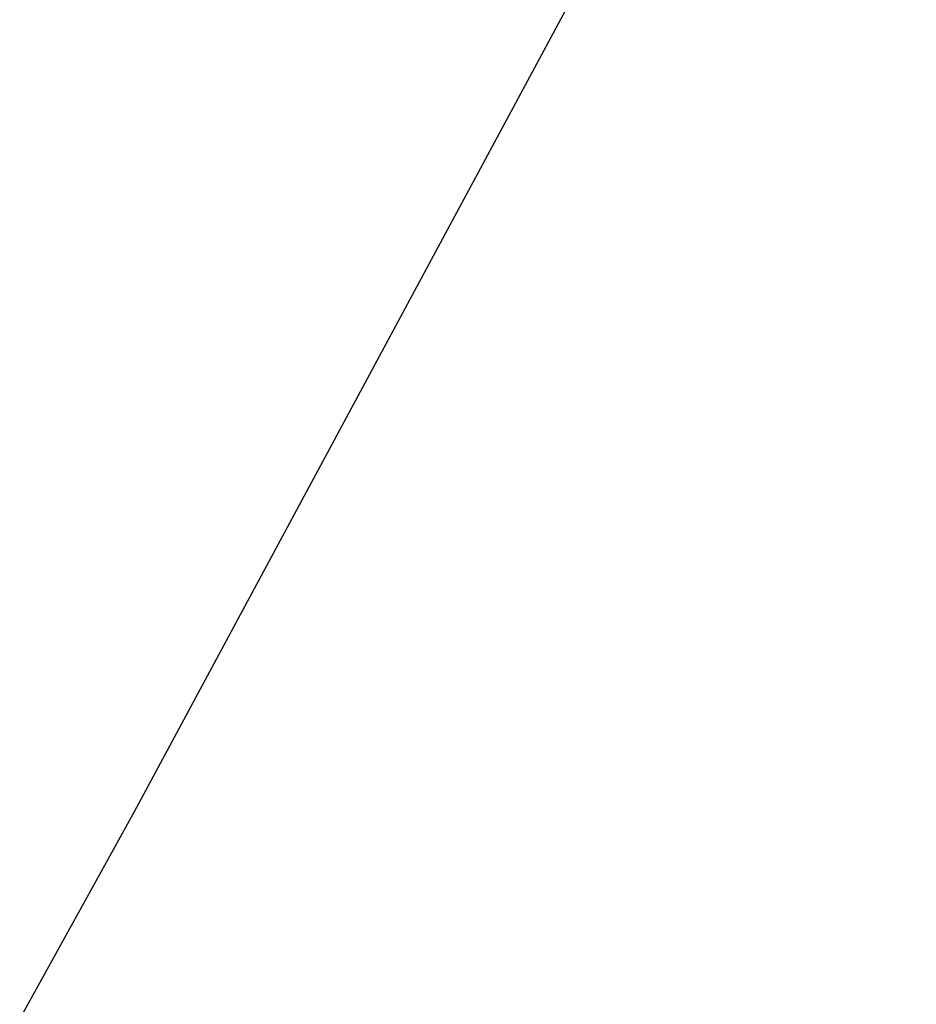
# Model space of a CAD drawing. Extents: x 0 to 370488, y 0 to 4202825.
# Tile 250 of 256: x 360289.276 to 360289.389, y 4200458.276 to 4200458.4. Entities that reach past the tile are written whole.
import ezdxf

# ---------------------------------------------------------------- set-up
doc = ezdxf.new("R2010")
doc.units = 0
doc.header["$LTSCALE"] = 0.5
doc.header["$MEASUREMENT"] = 0
doc.linetypes.add('CONTI', pattern=[0])
doc.linetypes.add('GOST2.303 6', pattern=[12, 8, -1.5, 1, -1.5])
doc.layers.add('GORIZDEFAULT', color=32, linetype='CONTI')

msp = doc.modelspace()

# ---------------------------------------------------------------- linework, layer by layer
at = {"color": 1, "linetype": 'GOST2.303 6', "lineweight": 30, "const_width": 1.03461}
msp.add_lwpolyline([(360055.86878, 4200786.66632), (360747.94227, 4201168.04582), (361159.31154, 4200611.47285), (360505.94932, 4200251.4259), (360231.6784, 4200514.7524)], close=True, dxfattribs=at)
at = {"layer": 'GORIZDEFAULT', "color": 32}
msp.add_polyline3d([(360277.71, 4200442.86, 542.5), (360278.91, 4200443.64, 542.5), (360281.88, 4200445.83, 542.5), (360282.01, 4200445.98, 542.5), (360282.16, 4200446.19, 542.5), (360282.38, 4200446.48, 542.5), (360282.67, 4200446.92, 542.5), (360283.06, 4200447.53, 542.5), (360283.57, 4200448.36, 542.5), (360284.23, 4200449.45, 542.5), (360285.04, 4200450.83, 542.5), (360285.99, 4200452.45, 542.5), (360287.04, 4200454.27, 542.5), (360288.15, 4200456.24, 542.5), (360289.29, 4200458.3, 542.5), (360290.42, 4200460.4, 542.5), (360291.51, 4200462.49, 542.5), (360292.52, 4200464.52, 542.5), (360293.46, 4200466.48, 542.5), (360294.29, 4200468.34, 542.5), (360295.02, 4200470.1, 542.5)], dxfattribs=at)
msp.add_polyline3d([(360277.71, 4200442.86, 542.5), (360278.91, 4200443.64, 542.5), (360281.88, 4200445.83, 542.5), (360282.01, 4200445.98, 542.5), (360282.16, 4200446.19, 542.5), (360282.38, 4200446.48, 542.5), (360282.67, 4200446.92, 542.5), (360283.06, 4200447.53, 542.5), (360283.57, 4200448.36, 542.5), (360284.23, 4200449.45, 542.5), (360285.04, 4200450.83, 542.5), (360285.99, 4200452.45, 542.5), (360287.04, 4200454.27, 542.5), (360288.15, 4200456.24, 542.5), (360289.29, 4200458.3, 542.5), (360290.42, 4200460.4, 542.5), (360291.51, 4200462.49, 542.5), (360292.52, 4200464.52, 542.5), (360293.46, 4200466.48, 542.5), (360294.29, 4200468.34, 542.5), (360295.02, 4200470.1, 542.5)], dxfattribs=at)
msp.add_polyline3d([(360277.71, 4200442.86, 542.5), (360278.91, 4200443.64, 542.5), (360281.88, 4200445.83, 542.5), (360282.01, 4200445.98, 542.5), (360282.16, 4200446.19, 542.5), (360282.38, 4200446.48, 542.5), (360282.67, 4200446.92, 542.5), (360283.06, 4200447.53, 542.5), (360283.57, 4200448.36, 542.5), (360284.23, 4200449.45, 542.5), (360285.04, 4200450.83, 542.5), (360285.99, 4200452.45, 542.5), (360287.04, 4200454.27, 542.5), (360288.15, 4200456.24, 542.5), (360289.29, 4200458.3, 542.5), (360290.42, 4200460.4, 542.5), (360291.51, 4200462.49, 542.5), (360292.52, 4200464.52, 542.5), (360293.46, 4200466.48, 542.5), (360294.29, 4200468.34, 542.5), (360295.02, 4200470.1, 542.5)], dxfattribs=at)
msp.add_polyline3d([(360277.71, 4200442.86, 542.5), (360278.91, 4200443.64, 542.5), (360281.88, 4200445.83, 542.5), (360282.01, 4200445.98, 542.5), (360282.16, 4200446.19, 542.5), (360282.38, 4200446.48, 542.5), (360282.67, 4200446.92, 542.5), (360283.06, 4200447.53, 542.5), (360283.57, 4200448.36, 542.5), (360284.23, 4200449.45, 542.5), (360285.04, 4200450.83, 542.5), (360285.99, 4200452.45, 542.5), (360287.04, 4200454.27, 542.5), (360288.15, 4200456.24, 542.5), (360289.29, 4200458.3, 542.5), (360290.42, 4200460.4, 542.5), (360291.51, 4200462.49, 542.5), (360292.52, 4200464.52, 542.5), (360293.46, 4200466.48, 542.5), (360294.29, 4200468.34, 542.5), (360295.02, 4200470.1, 542.5)], dxfattribs=at)
msp.add_polyline3d([(360277.71, 4200442.86, 542.5), (360278.91, 4200443.64, 542.5), (360281.88, 4200445.83, 542.5), (360282.01, 4200445.98, 542.5), (360282.16, 4200446.19, 542.5), (360282.38, 4200446.48, 542.5), (360282.67, 4200446.92, 542.5), (360283.06, 4200447.53, 542.5), (360283.57, 4200448.36, 542.5), (360284.23, 4200449.45, 542.5), (360285.04, 4200450.83, 542.5), (360285.99, 4200452.45, 542.5), (360287.04, 4200454.27, 542.5), (360288.15, 4200456.24, 542.5), (360289.29, 4200458.3, 542.5), (360290.42, 4200460.4, 542.5), (360291.51, 4200462.49, 542.5), (360292.52, 4200464.52, 542.5), (360293.46, 4200466.48, 542.5), (360294.29, 4200468.34, 542.5), (360295.02, 4200470.1, 542.5)], dxfattribs=at)
msp.add_polyline3d([(360277.71, 4200442.86, 542.5), (360278.91, 4200443.64, 542.5), (360281.88, 4200445.83, 542.5), (360282.01, 4200445.98, 542.5), (360282.16, 4200446.19, 542.5), (360282.38, 4200446.48, 542.5), (360282.67, 4200446.92, 542.5), (360283.06, 4200447.53, 542.5), (360283.57, 4200448.36, 542.5), (360284.23, 4200449.45, 542.5), (360285.04, 4200450.83, 542.5), (360285.99, 4200452.45, 542.5), (360287.04, 4200454.27, 542.5), (360288.15, 4200456.24, 542.5), (360289.29, 4200458.3, 542.5), (360290.42, 4200460.4, 542.5), (360291.51, 4200462.49, 542.5), (360292.52, 4200464.52, 542.5), (360293.46, 4200466.48, 542.5), (360294.29, 4200468.34, 542.5), (360295.02, 4200470.1, 542.5)], dxfattribs=at)
msp.add_polyline3d([(360277.71, 4200442.86, 542.5), (360278.91, 4200443.64, 542.5), (360281.88, 4200445.83, 542.5), (360282.01, 4200445.98, 542.5), (360282.16, 4200446.19, 542.5), (360282.38, 4200446.48, 542.5), (360282.67, 4200446.92, 542.5), (360283.06, 4200447.53, 542.5), (360283.57, 4200448.36, 542.5), (360284.23, 4200449.45, 542.5), (360285.04, 4200450.83, 542.5), (360285.99, 4200452.45, 542.5), (360287.04, 4200454.27, 542.5), (360288.15, 4200456.24, 542.5), (360289.29, 4200458.3, 542.5), (360290.42, 4200460.4, 542.5), (360291.51, 4200462.49, 542.5), (360292.52, 4200464.52, 542.5), (360293.46, 4200466.48, 542.5), (360294.29, 4200468.34, 542.5), (360295.02, 4200470.1, 542.5)], dxfattribs=at)
msp.add_polyline3d([(360277.71, 4200442.86, 542.5), (360278.91, 4200443.64, 542.5), (360281.88, 4200445.83, 542.5), (360282.01, 4200445.98, 542.5), (360282.16, 4200446.19, 542.5), (360282.38, 4200446.48, 542.5), (360282.67, 4200446.92, 542.5), (360283.06, 4200447.53, 542.5), (360283.57, 4200448.36, 542.5), (360284.23, 4200449.45, 542.5), (360285.04, 4200450.83, 542.5), (360285.99, 4200452.45, 542.5), (360287.04, 4200454.27, 542.5), (360288.15, 4200456.24, 542.5), (360289.29, 4200458.3, 542.5), (360290.42, 4200460.4, 542.5), (360291.51, 4200462.49, 542.5), (360292.52, 4200464.52, 542.5), (360293.46, 4200466.48, 542.5), (360294.29, 4200468.34, 542.5), (360295.02, 4200470.1, 542.5)], dxfattribs=at)
msp.add_polyline3d([(360277.71, 4200442.86, 542.5), (360278.91, 4200443.64, 542.5), (360281.88, 4200445.83, 542.5), (360282.01, 4200445.98, 542.5), (360282.16, 4200446.19, 542.5), (360282.38, 4200446.48, 542.5), (360282.67, 4200446.92, 542.5), (360283.06, 4200447.53, 542.5), (360283.57, 4200448.36, 542.5), (360284.23, 4200449.45, 542.5), (360285.04, 4200450.83, 542.5), (360285.99, 4200452.45, 542.5), (360287.04, 4200454.27, 542.5), (360288.15, 4200456.24, 542.5), (360289.29, 4200458.3, 542.5), (360290.42, 4200460.4, 542.5), (360291.51, 4200462.49, 542.5), (360292.52, 4200464.52, 542.5), (360293.46, 4200466.48, 542.5), (360294.29, 4200468.34, 542.5), (360295.02, 4200470.1, 542.5)], dxfattribs=at)
msp.add_polyline3d([(360277.71, 4200442.86, 542.5), (360278.91, 4200443.64, 542.5), (360281.88, 4200445.83, 542.5), (360282.01, 4200445.98, 542.5), (360282.16, 4200446.19, 542.5), (360282.38, 4200446.48, 542.5), (360282.67, 4200446.92, 542.5), (360283.06, 4200447.53, 542.5), (360283.57, 4200448.36, 542.5), (360284.23, 4200449.45, 542.5), (360285.04, 4200450.83, 542.5), (360285.99, 4200452.45, 542.5), (360287.04, 4200454.27, 542.5), (360288.15, 4200456.24, 542.5), (360289.29, 4200458.3, 542.5), (360290.42, 4200460.4, 542.5), (360291.51, 4200462.49, 542.5), (360292.52, 4200464.52, 542.5), (360293.46, 4200466.48, 542.5), (360294.29, 4200468.34, 542.5), (360295.02, 4200470.1, 542.5)], dxfattribs=at)
msp.add_polyline3d([(360277.71, 4200442.86, 542.5), (360278.91, 4200443.64, 542.5), (360281.88, 4200445.83, 542.5), (360282.01, 4200445.98, 542.5), (360282.16, 4200446.19, 542.5), (360282.38, 4200446.48, 542.5), (360282.67, 4200446.92, 542.5), (360283.06, 4200447.53, 542.5), (360283.57, 4200448.36, 542.5), (360284.23, 4200449.45, 542.5), (360285.04, 4200450.83, 542.5), (360285.99, 4200452.45, 542.5), (360287.04, 4200454.27, 542.5), (360288.15, 4200456.24, 542.5), (360289.29, 4200458.3, 542.5), (360290.42, 4200460.4, 542.5), (360291.51, 4200462.49, 542.5), (360292.52, 4200464.52, 542.5), (360293.46, 4200466.48, 542.5), (360294.29, 4200468.34, 542.5), (360295.02, 4200470.1, 542.5)], dxfattribs=at)
msp.add_polyline3d([(360277.71, 4200442.86, 542.5), (360278.91, 4200443.64, 542.5), (360281.88, 4200445.83, 542.5), (360282.01, 4200445.98, 542.5), (360282.16, 4200446.19, 542.5), (360282.38, 4200446.48, 542.5), (360282.67, 4200446.92, 542.5), (360283.06, 4200447.53, 542.5), (360283.57, 4200448.36, 542.5), (360284.23, 4200449.45, 542.5), (360285.04, 4200450.83, 542.5), (360285.99, 4200452.45, 542.5), (360287.04, 4200454.27, 542.5), (360288.15, 4200456.24, 542.5), (360289.29, 4200458.3, 542.5), (360290.42, 4200460.4, 542.5), (360291.51, 4200462.49, 542.5), (360292.52, 4200464.52, 542.5), (360293.46, 4200466.48, 542.5), (360294.29, 4200468.34, 542.5), (360295.02, 4200470.1, 542.5)], dxfattribs=at)
msp.add_polyline3d([(360277.71, 4200442.86, 542.5), (360278.91, 4200443.64, 542.5), (360281.88, 4200445.83, 542.5), (360282.01, 4200445.98, 542.5), (360282.16, 4200446.19, 542.5), (360282.38, 4200446.48, 542.5), (360282.67, 4200446.92, 542.5), (360283.06, 4200447.53, 542.5), (360283.57, 4200448.36, 542.5), (360284.23, 4200449.45, 542.5), (360285.04, 4200450.83, 542.5), (360285.99, 4200452.45, 542.5), (360287.04, 4200454.27, 542.5), (360288.15, 4200456.24, 542.5), (360289.29, 4200458.3, 542.5), (360290.42, 4200460.4, 542.5), (360291.51, 4200462.49, 542.5), (360292.52, 4200464.52, 542.5), (360293.46, 4200466.48, 542.5), (360294.29, 4200468.34, 542.5), (360295.02, 4200470.1, 542.5)], dxfattribs=at)
msp.add_polyline3d([(360277.71, 4200442.86, 542.5), (360278.91, 4200443.64, 542.5), (360281.88, 4200445.83, 542.5), (360282.01, 4200445.98, 542.5), (360282.16, 4200446.19, 542.5), (360282.38, 4200446.48, 542.5), (360282.67, 4200446.92, 542.5), (360283.06, 4200447.53, 542.5), (360283.57, 4200448.36, 542.5), (360284.23, 4200449.45, 542.5), (360285.04, 4200450.83, 542.5), (360285.99, 4200452.45, 542.5), (360287.04, 4200454.27, 542.5), (360288.15, 4200456.24, 542.5), (360289.29, 4200458.3, 542.5), (360290.42, 4200460.4, 542.5), (360291.51, 4200462.49, 542.5), (360292.52, 4200464.52, 542.5), (360293.46, 4200466.48, 542.5), (360294.29, 4200468.34, 542.5), (360295.02, 4200470.1, 542.5)], dxfattribs=at)
msp.add_polyline3d([(360277.71, 4200442.86, 542.5), (360278.91, 4200443.64, 542.5), (360281.88, 4200445.83, 542.5), (360282.01, 4200445.98, 542.5), (360282.16, 4200446.19, 542.5), (360282.38, 4200446.48, 542.5), (360282.67, 4200446.92, 542.5), (360283.06, 4200447.53, 542.5), (360283.57, 4200448.36, 542.5), (360284.23, 4200449.45, 542.5), (360285.04, 4200450.83, 542.5), (360285.99, 4200452.45, 542.5), (360287.04, 4200454.27, 542.5), (360288.15, 4200456.24, 542.5), (360289.29, 4200458.3, 542.5), (360290.42, 4200460.4, 542.5), (360291.51, 4200462.49, 542.5), (360292.52, 4200464.52, 542.5), (360293.46, 4200466.48, 542.5), (360294.29, 4200468.34, 542.5), (360295.02, 4200470.1, 542.5)], dxfattribs=at)
msp.add_polyline3d([(360277.71, 4200442.86, 542.5), (360278.91, 4200443.64, 542.5), (360281.88, 4200445.83, 542.5), (360282.01, 4200445.98, 542.5), (360282.16, 4200446.19, 542.5), (360282.38, 4200446.48, 542.5), (360282.67, 4200446.92, 542.5), (360283.06, 4200447.53, 542.5), (360283.57, 4200448.36, 542.5), (360284.23, 4200449.45, 542.5), (360285.04, 4200450.83, 542.5), (360285.99, 4200452.45, 542.5), (360287.04, 4200454.27, 542.5), (360288.15, 4200456.24, 542.5), (360289.29, 4200458.3, 542.5), (360290.42, 4200460.4, 542.5), (360291.51, 4200462.49, 542.5), (360292.52, 4200464.52, 542.5), (360293.46, 4200466.48, 542.5), (360294.29, 4200468.34, 542.5), (360295.02, 4200470.1, 542.5)], dxfattribs=at)
msp.add_polyline3d([(360277.71, 4200442.86, 542.5), (360278.91, 4200443.64, 542.5), (360281.88, 4200445.83, 542.5), (360282.01, 4200445.98, 542.5), (360282.16, 4200446.19, 542.5), (360282.38, 4200446.48, 542.5), (360282.67, 4200446.92, 542.5), (360283.06, 4200447.53, 542.5), (360283.57, 4200448.36, 542.5), (360284.23, 4200449.45, 542.5), (360285.04, 4200450.83, 542.5), (360285.99, 4200452.45, 542.5), (360287.04, 4200454.27, 542.5), (360288.15, 4200456.24, 542.5), (360289.29, 4200458.3, 542.5), (360290.42, 4200460.4, 542.5), (360291.51, 4200462.49, 542.5), (360292.52, 4200464.52, 542.5), (360293.46, 4200466.48, 542.5), (360294.29, 4200468.34, 542.5), (360295.02, 4200470.1, 542.5)], dxfattribs=at)
msp.add_polyline3d([(360277.71, 4200442.86, 542.5), (360278.91, 4200443.64, 542.5), (360281.88, 4200445.83, 542.5), (360282.01, 4200445.98, 542.5), (360282.16, 4200446.19, 542.5), (360282.38, 4200446.48, 542.5), (360282.67, 4200446.92, 542.5), (360283.06, 4200447.53, 542.5), (360283.57, 4200448.36, 542.5), (360284.23, 4200449.45, 542.5), (360285.04, 4200450.83, 542.5), (360285.99, 4200452.45, 542.5), (360287.04, 4200454.27, 542.5), (360288.15, 4200456.24, 542.5), (360289.29, 4200458.3, 542.5), (360290.42, 4200460.4, 542.5), (360291.51, 4200462.49, 542.5), (360292.52, 4200464.52, 542.5), (360293.46, 4200466.48, 542.5), (360294.29, 4200468.34, 542.5), (360295.02, 4200470.1, 542.5)], dxfattribs=at)
msp.add_polyline3d([(360277.71, 4200442.86, 542.5), (360278.91, 4200443.64, 542.5), (360281.88, 4200445.83, 542.5), (360282.01, 4200445.98, 542.5), (360282.16, 4200446.19, 542.5), (360282.38, 4200446.48, 542.5), (360282.67, 4200446.92, 542.5), (360283.06, 4200447.53, 542.5), (360283.57, 4200448.36, 542.5), (360284.23, 4200449.45, 542.5), (360285.04, 4200450.83, 542.5), (360285.99, 4200452.45, 542.5), (360287.04, 4200454.27, 542.5), (360288.15, 4200456.24, 542.5), (360289.29, 4200458.3, 542.5), (360290.42, 4200460.4, 542.5), (360291.51, 4200462.49, 542.5), (360292.52, 4200464.52, 542.5), (360293.46, 4200466.48, 542.5), (360294.29, 4200468.34, 542.5), (360295.02, 4200470.1, 542.5)], dxfattribs=at)
msp.add_polyline3d([(360277.71, 4200442.86, 542.5), (360278.91, 4200443.64, 542.5), (360281.88, 4200445.83, 542.5), (360282.01, 4200445.98, 542.5), (360282.16, 4200446.19, 542.5), (360282.38, 4200446.48, 542.5), (360282.67, 4200446.92, 542.5), (360283.06, 4200447.53, 542.5), (360283.57, 4200448.36, 542.5), (360284.23, 4200449.45, 542.5), (360285.04, 4200450.83, 542.5), (360285.99, 4200452.45, 542.5), (360287.04, 4200454.27, 542.5), (360288.15, 4200456.24, 542.5), (360289.29, 4200458.3, 542.5), (360290.42, 4200460.4, 542.5), (360291.51, 4200462.49, 542.5), (360292.52, 4200464.52, 542.5), (360293.46, 4200466.48, 542.5), (360294.29, 4200468.34, 542.5), (360295.02, 4200470.1, 542.5)], dxfattribs=at)
msp.add_polyline3d([(360277.71, 4200442.86, 542.5), (360278.91, 4200443.64, 542.5), (360281.88, 4200445.83, 542.5), (360282.01, 4200445.98, 542.5), (360282.16, 4200446.19, 542.5), (360282.38, 4200446.48, 542.5), (360282.67, 4200446.92, 542.5), (360283.06, 4200447.53, 542.5), (360283.57, 4200448.36, 542.5), (360284.23, 4200449.45, 542.5), (360285.04, 4200450.83, 542.5), (360285.99, 4200452.45, 542.5), (360287.04, 4200454.27, 542.5), (360288.15, 4200456.24, 542.5), (360289.29, 4200458.3, 542.5), (360290.42, 4200460.4, 542.5), (360291.51, 4200462.49, 542.5), (360292.52, 4200464.52, 542.5), (360293.46, 4200466.48, 542.5), (360294.29, 4200468.34, 542.5), (360295.02, 4200470.1, 542.5)], dxfattribs=at)
msp.add_polyline3d([(360277.71, 4200442.86, 542.5), (360278.91, 4200443.64, 542.5), (360281.88, 4200445.83, 542.5), (360282.01, 4200445.98, 542.5), (360282.16, 4200446.19, 542.5), (360282.38, 4200446.48, 542.5), (360282.67, 4200446.92, 542.5), (360283.06, 4200447.53, 542.5), (360283.57, 4200448.36, 542.5), (360284.23, 4200449.45, 542.5), (360285.04, 4200450.83, 542.5), (360285.99, 4200452.45, 542.5), (360287.04, 4200454.27, 542.5), (360288.15, 4200456.24, 542.5), (360289.29, 4200458.3, 542.5), (360290.42, 4200460.4, 542.5), (360291.51, 4200462.49, 542.5), (360292.52, 4200464.52, 542.5), (360293.46, 4200466.48, 542.5), (360294.29, 4200468.34, 542.5), (360295.02, 4200470.1, 542.5)], dxfattribs=at)
msp.add_polyline3d([(360277.71, 4200442.86, 542.5), (360278.91, 4200443.64, 542.5), (360281.88, 4200445.83, 542.5), (360282.01, 4200445.98, 542.5), (360282.16, 4200446.19, 542.5), (360282.38, 4200446.48, 542.5), (360282.67, 4200446.92, 542.5), (360283.06, 4200447.53, 542.5), (360283.57, 4200448.36, 542.5), (360284.23, 4200449.45, 542.5), (360285.04, 4200450.83, 542.5), (360285.99, 4200452.45, 542.5), (360287.04, 4200454.27, 542.5), (360288.15, 4200456.24, 542.5), (360289.29, 4200458.3, 542.5), (360290.42, 4200460.4, 542.5), (360291.51, 4200462.49, 542.5), (360292.52, 4200464.52, 542.5), (360293.46, 4200466.48, 542.5), (360294.29, 4200468.34, 542.5), (360295.02, 4200470.1, 542.5)], dxfattribs=at)
msp.add_polyline3d([(360277.71, 4200442.86, 542.5), (360278.91, 4200443.64, 542.5), (360281.88, 4200445.83, 542.5), (360282.01, 4200445.98, 542.5), (360282.16, 4200446.19, 542.5), (360282.38, 4200446.48, 542.5), (360282.67, 4200446.92, 542.5), (360283.06, 4200447.53, 542.5), (360283.57, 4200448.36, 542.5), (360284.23, 4200449.45, 542.5), (360285.04, 4200450.83, 542.5), (360285.99, 4200452.45, 542.5), (360287.04, 4200454.27, 542.5), (360288.15, 4200456.24, 542.5), (360289.29, 4200458.3, 542.5), (360290.42, 4200460.4, 542.5), (360291.51, 4200462.49, 542.5), (360292.52, 4200464.52, 542.5), (360293.46, 4200466.48, 542.5), (360294.29, 4200468.34, 542.5), (360295.02, 4200470.1, 542.5)], dxfattribs=at)
msp.add_polyline3d([(360277.71, 4200442.86, 542.5), (360278.91, 4200443.64, 542.5), (360281.88, 4200445.83, 542.5), (360282.01, 4200445.98, 542.5), (360282.16, 4200446.19, 542.5), (360282.38, 4200446.48, 542.5), (360282.67, 4200446.92, 542.5), (360283.06, 4200447.53, 542.5), (360283.57, 4200448.36, 542.5), (360284.23, 4200449.45, 542.5), (360285.04, 4200450.83, 542.5), (360285.99, 4200452.45, 542.5), (360287.04, 4200454.27, 542.5), (360288.15, 4200456.24, 542.5), (360289.29, 4200458.3, 542.5), (360290.42, 4200460.4, 542.5), (360291.51, 4200462.49, 542.5), (360292.52, 4200464.52, 542.5), (360293.46, 4200466.48, 542.5), (360294.29, 4200468.34, 542.5), (360295.02, 4200470.1, 542.5)], dxfattribs=at)
msp.add_polyline3d([(360277.71, 4200442.86, 542.5), (360278.91, 4200443.64, 542.5), (360281.88, 4200445.83, 542.5), (360282.01, 4200445.98, 542.5), (360282.16, 4200446.19, 542.5), (360282.38, 4200446.48, 542.5), (360282.67, 4200446.92, 542.5), (360283.06, 4200447.53, 542.5), (360283.57, 4200448.36, 542.5), (360284.23, 4200449.45, 542.5), (360285.04, 4200450.83, 542.5), (360285.99, 4200452.45, 542.5), (360287.04, 4200454.27, 542.5), (360288.15, 4200456.24, 542.5), (360289.29, 4200458.3, 542.5), (360290.42, 4200460.4, 542.5), (360291.51, 4200462.49, 542.5), (360292.52, 4200464.52, 542.5), (360293.46, 4200466.48, 542.5), (360294.29, 4200468.34, 542.5), (360295.02, 4200470.1, 542.5)], dxfattribs=at)
msp.add_polyline3d([(360277.71, 4200442.86, 542.5), (360278.91, 4200443.64, 542.5), (360281.88, 4200445.83, 542.5), (360282.01, 4200445.98, 542.5), (360282.16, 4200446.19, 542.5), (360282.38, 4200446.48, 542.5), (360282.67, 4200446.92, 542.5), (360283.06, 4200447.53, 542.5), (360283.57, 4200448.36, 542.5), (360284.23, 4200449.45, 542.5), (360285.04, 4200450.83, 542.5), (360285.99, 4200452.45, 542.5), (360287.04, 4200454.27, 542.5), (360288.15, 4200456.24, 542.5), (360289.29, 4200458.3, 542.5), (360290.42, 4200460.4, 542.5), (360291.51, 4200462.49, 542.5), (360292.52, 4200464.52, 542.5), (360293.46, 4200466.48, 542.5), (360294.29, 4200468.34, 542.5), (360295.02, 4200470.1, 542.5)], dxfattribs=at)
msp.add_polyline3d([(360277.71, 4200442.86, 542.5), (360278.91, 4200443.64, 542.5), (360281.88, 4200445.83, 542.5), (360282.01, 4200445.98, 542.5), (360282.16, 4200446.19, 542.5), (360282.38, 4200446.48, 542.5), (360282.67, 4200446.92, 542.5), (360283.06, 4200447.53, 542.5), (360283.57, 4200448.36, 542.5), (360284.23, 4200449.45, 542.5), (360285.04, 4200450.83, 542.5), (360285.99, 4200452.45, 542.5), (360287.04, 4200454.27, 542.5), (360288.15, 4200456.24, 542.5), (360289.29, 4200458.3, 542.5), (360290.42, 4200460.4, 542.5), (360291.51, 4200462.49, 542.5), (360292.52, 4200464.52, 542.5), (360293.46, 4200466.48, 542.5), (360294.29, 4200468.34, 542.5), (360295.02, 4200470.1, 542.5)], dxfattribs=at)
msp.add_polyline3d([(360277.71, 4200442.86, 542.5), (360278.91, 4200443.64, 542.5), (360281.88, 4200445.83, 542.5), (360282.01, 4200445.98, 542.5), (360282.16, 4200446.19, 542.5), (360282.38, 4200446.48, 542.5), (360282.67, 4200446.92, 542.5), (360283.06, 4200447.53, 542.5), (360283.57, 4200448.36, 542.5), (360284.23, 4200449.45, 542.5), (360285.04, 4200450.83, 542.5), (360285.99, 4200452.45, 542.5), (360287.04, 4200454.27, 542.5), (360288.15, 4200456.24, 542.5), (360289.29, 4200458.3, 542.5), (360290.42, 4200460.4, 542.5), (360291.51, 4200462.49, 542.5), (360292.52, 4200464.52, 542.5), (360293.46, 4200466.48, 542.5), (360294.29, 4200468.34, 542.5), (360295.02, 4200470.1, 542.5)], dxfattribs=at)
msp.add_polyline3d([(360277.71, 4200442.86, 542.5), (360278.91, 4200443.64, 542.5), (360281.88, 4200445.83, 542.5), (360282.01, 4200445.98, 542.5), (360282.16, 4200446.19, 542.5), (360282.38, 4200446.48, 542.5), (360282.67, 4200446.92, 542.5), (360283.06, 4200447.53, 542.5), (360283.57, 4200448.36, 542.5), (360284.23, 4200449.45, 542.5), (360285.04, 4200450.83, 542.5), (360285.99, 4200452.45, 542.5), (360287.04, 4200454.27, 542.5), (360288.15, 4200456.24, 542.5), (360289.29, 4200458.3, 542.5), (360290.42, 4200460.4, 542.5), (360291.51, 4200462.49, 542.5), (360292.52, 4200464.52, 542.5), (360293.46, 4200466.48, 542.5), (360294.29, 4200468.34, 542.5), (360295.02, 4200470.1, 542.5)], dxfattribs=at)
msp.add_polyline3d([(360277.71, 4200442.86, 542.5), (360278.91, 4200443.64, 542.5), (360281.88, 4200445.83, 542.5), (360282.01, 4200445.98, 542.5), (360282.16, 4200446.19, 542.5), (360282.38, 4200446.48, 542.5), (360282.67, 4200446.92, 542.5), (360283.06, 4200447.53, 542.5), (360283.57, 4200448.36, 542.5), (360284.23, 4200449.45, 542.5), (360285.04, 4200450.83, 542.5), (360285.99, 4200452.45, 542.5), (360287.04, 4200454.27, 542.5), (360288.15, 4200456.24, 542.5), (360289.29, 4200458.3, 542.5), (360290.42, 4200460.4, 542.5), (360291.51, 4200462.49, 542.5), (360292.52, 4200464.52, 542.5), (360293.46, 4200466.48, 542.5), (360294.29, 4200468.34, 542.5), (360295.02, 4200470.1, 542.5)], dxfattribs=at)
msp.add_polyline3d([(360277.71, 4200442.86, 542.5), (360278.91, 4200443.64, 542.5), (360281.88, 4200445.83, 542.5), (360282.01, 4200445.98, 542.5), (360282.16, 4200446.19, 542.5), (360282.38, 4200446.48, 542.5), (360282.67, 4200446.92, 542.5), (360283.06, 4200447.53, 542.5), (360283.57, 4200448.36, 542.5), (360284.23, 4200449.45, 542.5), (360285.04, 4200450.83, 542.5), (360285.99, 4200452.45, 542.5), (360287.04, 4200454.27, 542.5), (360288.15, 4200456.24, 542.5), (360289.29, 4200458.3, 542.5), (360290.42, 4200460.4, 542.5), (360291.51, 4200462.49, 542.5), (360292.52, 4200464.52, 542.5), (360293.46, 4200466.48, 542.5), (360294.29, 4200468.34, 542.5), (360295.02, 4200470.1, 542.5)], dxfattribs=at)
msp.add_polyline3d([(360277.71, 4200442.86, 542.5), (360278.91, 4200443.64, 542.5), (360281.88, 4200445.83, 542.5), (360282.01, 4200445.98, 542.5), (360282.16, 4200446.19, 542.5), (360282.38, 4200446.48, 542.5), (360282.67, 4200446.92, 542.5), (360283.06, 4200447.53, 542.5), (360283.57, 4200448.36, 542.5), (360284.23, 4200449.45, 542.5), (360285.04, 4200450.83, 542.5), (360285.99, 4200452.45, 542.5), (360287.04, 4200454.27, 542.5), (360288.15, 4200456.24, 542.5), (360289.29, 4200458.3, 542.5), (360290.42, 4200460.4, 542.5), (360291.51, 4200462.49, 542.5), (360292.52, 4200464.52, 542.5), (360293.46, 4200466.48, 542.5), (360294.29, 4200468.34, 542.5), (360295.02, 4200470.1, 542.5)], dxfattribs=at)
msp.add_polyline3d([(360277.71, 4200442.86, 542.5), (360278.91, 4200443.64, 542.5), (360281.88, 4200445.83, 542.5), (360282.01, 4200445.98, 542.5), (360282.16, 4200446.19, 542.5), (360282.38, 4200446.48, 542.5), (360282.67, 4200446.92, 542.5), (360283.06, 4200447.53, 542.5), (360283.57, 4200448.36, 542.5), (360284.23, 4200449.45, 542.5), (360285.04, 4200450.83, 542.5), (360285.99, 4200452.45, 542.5), (360287.04, 4200454.27, 542.5), (360288.15, 4200456.24, 542.5), (360289.29, 4200458.3, 542.5), (360290.42, 4200460.4, 542.5), (360291.51, 4200462.49, 542.5), (360292.52, 4200464.52, 542.5), (360293.46, 4200466.48, 542.5), (360294.29, 4200468.34, 542.5), (360295.02, 4200470.1, 542.5)], dxfattribs=at)
msp.add_polyline3d([(360277.71, 4200442.86, 542.5), (360278.91, 4200443.64, 542.5), (360281.88, 4200445.83, 542.5), (360282.01, 4200445.98, 542.5), (360282.16, 4200446.19, 542.5), (360282.38, 4200446.48, 542.5), (360282.67, 4200446.92, 542.5), (360283.06, 4200447.53, 542.5), (360283.57, 4200448.36, 542.5), (360284.23, 4200449.45, 542.5), (360285.04, 4200450.83, 542.5), (360285.99, 4200452.45, 542.5), (360287.04, 4200454.27, 542.5), (360288.15, 4200456.24, 542.5), (360289.29, 4200458.3, 542.5), (360290.42, 4200460.4, 542.5), (360291.51, 4200462.49, 542.5), (360292.52, 4200464.52, 542.5), (360293.46, 4200466.48, 542.5), (360294.29, 4200468.34, 542.5), (360295.02, 4200470.1, 542.5)], dxfattribs=at)
msp.add_polyline3d([(360277.71, 4200442.86, 542.5), (360278.91, 4200443.64, 542.5), (360281.88, 4200445.83, 542.5), (360282.01, 4200445.98, 542.5), (360282.16, 4200446.19, 542.5), (360282.38, 4200446.48, 542.5), (360282.67, 4200446.92, 542.5), (360283.06, 4200447.53, 542.5), (360283.57, 4200448.36, 542.5), (360284.23, 4200449.45, 542.5), (360285.04, 4200450.83, 542.5), (360285.99, 4200452.45, 542.5), (360287.04, 4200454.27, 542.5), (360288.15, 4200456.24, 542.5), (360289.29, 4200458.3, 542.5), (360290.42, 4200460.4, 542.5), (360291.51, 4200462.49, 542.5), (360292.52, 4200464.52, 542.5), (360293.46, 4200466.48, 542.5), (360294.29, 4200468.34, 542.5), (360295.02, 4200470.1, 542.5)], dxfattribs=at)
msp.add_polyline3d([(360277.71, 4200442.86, 542.5), (360278.91, 4200443.64, 542.5), (360281.88, 4200445.83, 542.5), (360282.01, 4200445.98, 542.5), (360282.16, 4200446.19, 542.5), (360282.38, 4200446.48, 542.5), (360282.67, 4200446.92, 542.5), (360283.06, 4200447.53, 542.5), (360283.57, 4200448.36, 542.5), (360284.23, 4200449.45, 542.5), (360285.04, 4200450.83, 542.5), (360285.99, 4200452.45, 542.5), (360287.04, 4200454.27, 542.5), (360288.15, 4200456.24, 542.5), (360289.29, 4200458.3, 542.5), (360290.42, 4200460.4, 542.5), (360291.51, 4200462.49, 542.5), (360292.52, 4200464.52, 542.5), (360293.46, 4200466.48, 542.5), (360294.29, 4200468.34, 542.5), (360295.02, 4200470.1, 542.5)], dxfattribs=at)
msp.add_polyline3d([(360277.71, 4200442.86, 542.5), (360278.91, 4200443.64, 542.5), (360281.88, 4200445.83, 542.5), (360282.01, 4200445.98, 542.5), (360282.16, 4200446.19, 542.5), (360282.38, 4200446.48, 542.5), (360282.67, 4200446.92, 542.5), (360283.06, 4200447.53, 542.5), (360283.57, 4200448.36, 542.5), (360284.23, 4200449.45, 542.5), (360285.04, 4200450.83, 542.5), (360285.99, 4200452.45, 542.5), (360287.04, 4200454.27, 542.5), (360288.15, 4200456.24, 542.5), (360289.29, 4200458.3, 542.5), (360290.42, 4200460.4, 542.5), (360291.51, 4200462.49, 542.5), (360292.52, 4200464.52, 542.5), (360293.46, 4200466.48, 542.5), (360294.29, 4200468.34, 542.5), (360295.02, 4200470.1, 542.5)], dxfattribs=at)
msp.add_polyline3d([(360277.71, 4200442.86, 542.5), (360278.91, 4200443.64, 542.5), (360281.88, 4200445.83, 542.5), (360282.01, 4200445.98, 542.5), (360282.16, 4200446.19, 542.5), (360282.38, 4200446.48, 542.5), (360282.67, 4200446.92, 542.5), (360283.06, 4200447.53, 542.5), (360283.57, 4200448.36, 542.5), (360284.23, 4200449.45, 542.5), (360285.04, 4200450.83, 542.5), (360285.99, 4200452.45, 542.5), (360287.04, 4200454.27, 542.5), (360288.15, 4200456.24, 542.5), (360289.29, 4200458.3, 542.5), (360290.42, 4200460.4, 542.5), (360291.51, 4200462.49, 542.5), (360292.52, 4200464.52, 542.5), (360293.46, 4200466.48, 542.5), (360294.29, 4200468.34, 542.5), (360295.02, 4200470.1, 542.5)], dxfattribs=at)
msp.add_polyline3d([(360277.71, 4200442.86, 542.5), (360278.91, 4200443.64, 542.5), (360281.88, 4200445.83, 542.5), (360282.01, 4200445.98, 542.5), (360282.16, 4200446.19, 542.5), (360282.38, 4200446.48, 542.5), (360282.67, 4200446.92, 542.5), (360283.06, 4200447.53, 542.5), (360283.57, 4200448.36, 542.5), (360284.23, 4200449.45, 542.5), (360285.04, 4200450.83, 542.5), (360285.99, 4200452.45, 542.5), (360287.04, 4200454.27, 542.5), (360288.15, 4200456.24, 542.5), (360289.29, 4200458.3, 542.5), (360290.42, 4200460.4, 542.5), (360291.51, 4200462.49, 542.5), (360292.52, 4200464.52, 542.5), (360293.46, 4200466.48, 542.5), (360294.29, 4200468.34, 542.5), (360295.02, 4200470.1, 542.5)], dxfattribs=at)
msp.add_polyline3d([(360277.71, 4200442.86, 542.5), (360278.91, 4200443.64, 542.5), (360281.88, 4200445.83, 542.5), (360282.01, 4200445.98, 542.5), (360282.16, 4200446.19, 542.5), (360282.38, 4200446.48, 542.5), (360282.67, 4200446.92, 542.5), (360283.06, 4200447.53, 542.5), (360283.57, 4200448.36, 542.5), (360284.23, 4200449.45, 542.5), (360285.04, 4200450.83, 542.5), (360285.99, 4200452.45, 542.5), (360287.04, 4200454.27, 542.5), (360288.15, 4200456.24, 542.5), (360289.29, 4200458.3, 542.5), (360290.42, 4200460.4, 542.5), (360291.51, 4200462.49, 542.5), (360292.52, 4200464.52, 542.5), (360293.46, 4200466.48, 542.5), (360294.29, 4200468.34, 542.5), (360295.02, 4200470.1, 542.5)], dxfattribs=at)
msp.add_polyline3d([(360277.71, 4200442.86, 542.5), (360278.91, 4200443.64, 542.5), (360281.88, 4200445.83, 542.5), (360282.01, 4200445.98, 542.5), (360282.16, 4200446.19, 542.5), (360282.38, 4200446.48, 542.5), (360282.67, 4200446.92, 542.5), (360283.06, 4200447.53, 542.5), (360283.57, 4200448.36, 542.5), (360284.23, 4200449.45, 542.5), (360285.04, 4200450.83, 542.5), (360285.99, 4200452.45, 542.5), (360287.04, 4200454.27, 542.5), (360288.15, 4200456.24, 542.5), (360289.29, 4200458.3, 542.5), (360290.42, 4200460.4, 542.5), (360291.51, 4200462.49, 542.5), (360292.52, 4200464.52, 542.5), (360293.46, 4200466.48, 542.5), (360294.29, 4200468.34, 542.5), (360295.02, 4200470.1, 542.5)], dxfattribs=at)
msp.add_polyline3d([(360277.71, 4200442.86, 542.5), (360278.91, 4200443.64, 542.5), (360281.88, 4200445.83, 542.5), (360282.01, 4200445.98, 542.5), (360282.16, 4200446.19, 542.5), (360282.38, 4200446.48, 542.5), (360282.67, 4200446.92, 542.5), (360283.06, 4200447.53, 542.5), (360283.57, 4200448.36, 542.5), (360284.23, 4200449.45, 542.5), (360285.04, 4200450.83, 542.5), (360285.99, 4200452.45, 542.5), (360287.04, 4200454.27, 542.5), (360288.15, 4200456.24, 542.5), (360289.29, 4200458.3, 542.5), (360290.42, 4200460.4, 542.5), (360291.51, 4200462.49, 542.5), (360292.52, 4200464.52, 542.5), (360293.46, 4200466.48, 542.5), (360294.29, 4200468.34, 542.5), (360295.02, 4200470.1, 542.5)], dxfattribs=at)
msp.add_polyline3d([(360277.71, 4200442.86, 542.5), (360278.91, 4200443.64, 542.5), (360281.88, 4200445.83, 542.5), (360282.01, 4200445.98, 542.5), (360282.16, 4200446.19, 542.5), (360282.38, 4200446.48, 542.5), (360282.67, 4200446.92, 542.5), (360283.06, 4200447.53, 542.5), (360283.57, 4200448.36, 542.5), (360284.23, 4200449.45, 542.5), (360285.04, 4200450.83, 542.5), (360285.99, 4200452.45, 542.5), (360287.04, 4200454.27, 542.5), (360288.15, 4200456.24, 542.5), (360289.29, 4200458.3, 542.5), (360290.42, 4200460.4, 542.5), (360291.51, 4200462.49, 542.5), (360292.52, 4200464.52, 542.5), (360293.46, 4200466.48, 542.5), (360294.29, 4200468.34, 542.5), (360295.02, 4200470.1, 542.5)], dxfattribs=at)
msp.add_polyline3d([(360277.71, 4200442.86, 542.5), (360278.91, 4200443.64, 542.5), (360281.88, 4200445.83, 542.5), (360282.01, 4200445.98, 542.5), (360282.16, 4200446.19, 542.5), (360282.38, 4200446.48, 542.5), (360282.67, 4200446.92, 542.5), (360283.06, 4200447.53, 542.5), (360283.57, 4200448.36, 542.5), (360284.23, 4200449.45, 542.5), (360285.04, 4200450.83, 542.5), (360285.99, 4200452.45, 542.5), (360287.04, 4200454.27, 542.5), (360288.15, 4200456.24, 542.5), (360289.29, 4200458.3, 542.5), (360290.42, 4200460.4, 542.5), (360291.51, 4200462.49, 542.5), (360292.52, 4200464.52, 542.5), (360293.46, 4200466.48, 542.5), (360294.29, 4200468.34, 542.5), (360295.02, 4200470.1, 542.5)], dxfattribs=at)
msp.add_polyline3d([(360277.71, 4200442.86, 542.5), (360278.91, 4200443.64, 542.5), (360281.88, 4200445.83, 542.5), (360282.01, 4200445.98, 542.5), (360282.16, 4200446.19, 542.5), (360282.38, 4200446.48, 542.5), (360282.67, 4200446.92, 542.5), (360283.06, 4200447.53, 542.5), (360283.57, 4200448.36, 542.5), (360284.23, 4200449.45, 542.5), (360285.04, 4200450.83, 542.5), (360285.99, 4200452.45, 542.5), (360287.04, 4200454.27, 542.5), (360288.15, 4200456.24, 542.5), (360289.29, 4200458.3, 542.5), (360290.42, 4200460.4, 542.5), (360291.51, 4200462.49, 542.5), (360292.52, 4200464.52, 542.5), (360293.46, 4200466.48, 542.5), (360294.29, 4200468.34, 542.5), (360295.02, 4200470.1, 542.5)], dxfattribs=at)
msp.add_polyline3d([(360277.71, 4200442.86, 542.5), (360278.91, 4200443.64, 542.5), (360281.88, 4200445.83, 542.5), (360282.01, 4200445.98, 542.5), (360282.16, 4200446.19, 542.5), (360282.38, 4200446.48, 542.5), (360282.67, 4200446.92, 542.5), (360283.06, 4200447.53, 542.5), (360283.57, 4200448.36, 542.5), (360284.23, 4200449.45, 542.5), (360285.04, 4200450.83, 542.5), (360285.99, 4200452.45, 542.5), (360287.04, 4200454.27, 542.5), (360288.15, 4200456.24, 542.5), (360289.29, 4200458.3, 542.5), (360290.42, 4200460.4, 542.5), (360291.51, 4200462.49, 542.5), (360292.52, 4200464.52, 542.5), (360293.46, 4200466.48, 542.5), (360294.29, 4200468.34, 542.5), (360295.02, 4200470.1, 542.5)], dxfattribs=at)
msp.add_polyline3d([(360277.71, 4200442.86, 542.5), (360278.91, 4200443.64, 542.5), (360281.88, 4200445.83, 542.5), (360282.01, 4200445.98, 542.5), (360282.16, 4200446.19, 542.5), (360282.38, 4200446.48, 542.5), (360282.67, 4200446.92, 542.5), (360283.06, 4200447.53, 542.5), (360283.57, 4200448.36, 542.5), (360284.23, 4200449.45, 542.5), (360285.04, 4200450.83, 542.5), (360285.99, 4200452.45, 542.5), (360287.04, 4200454.27, 542.5), (360288.15, 4200456.24, 542.5), (360289.29, 4200458.3, 542.5), (360290.42, 4200460.4, 542.5), (360291.51, 4200462.49, 542.5), (360292.52, 4200464.52, 542.5), (360293.46, 4200466.48, 542.5), (360294.29, 4200468.34, 542.5), (360295.02, 4200470.1, 542.5)], dxfattribs=at)
msp.add_polyline3d([(360277.71, 4200442.86, 542.5), (360278.91, 4200443.64, 542.5), (360281.88, 4200445.83, 542.5), (360282.01, 4200445.98, 542.5), (360282.16, 4200446.19, 542.5), (360282.38, 4200446.48, 542.5), (360282.67, 4200446.92, 542.5), (360283.06, 4200447.53, 542.5), (360283.57, 4200448.36, 542.5), (360284.23, 4200449.45, 542.5), (360285.04, 4200450.83, 542.5), (360285.99, 4200452.45, 542.5), (360287.04, 4200454.27, 542.5), (360288.15, 4200456.24, 542.5), (360289.29, 4200458.3, 542.5), (360290.42, 4200460.4, 542.5), (360291.51, 4200462.49, 542.5), (360292.52, 4200464.52, 542.5), (360293.46, 4200466.48, 542.5), (360294.29, 4200468.34, 542.5), (360295.02, 4200470.1, 542.5)], dxfattribs=at)
msp.add_polyline3d([(360277.71, 4200442.86, 542.5), (360278.91, 4200443.64, 542.5), (360281.88, 4200445.83, 542.5), (360282.01, 4200445.98, 542.5), (360282.16, 4200446.19, 542.5), (360282.38, 4200446.48, 542.5), (360282.67, 4200446.92, 542.5), (360283.06, 4200447.53, 542.5), (360283.57, 4200448.36, 542.5), (360284.23, 4200449.45, 542.5), (360285.04, 4200450.83, 542.5), (360285.99, 4200452.45, 542.5), (360287.04, 4200454.27, 542.5), (360288.15, 4200456.24, 542.5), (360289.29, 4200458.3, 542.5), (360290.42, 4200460.4, 542.5), (360291.51, 4200462.49, 542.5), (360292.52, 4200464.52, 542.5), (360293.46, 4200466.48, 542.5), (360294.29, 4200468.34, 542.5), (360295.02, 4200470.1, 542.5)], dxfattribs=at)
msp.add_polyline3d([(360277.71, 4200442.86, 542.5), (360278.91, 4200443.64, 542.5), (360281.88, 4200445.83, 542.5), (360282.01, 4200445.98, 542.5), (360282.16, 4200446.19, 542.5), (360282.38, 4200446.48, 542.5), (360282.67, 4200446.92, 542.5), (360283.06, 4200447.53, 542.5), (360283.57, 4200448.36, 542.5), (360284.23, 4200449.45, 542.5), (360285.04, 4200450.83, 542.5), (360285.99, 4200452.45, 542.5), (360287.04, 4200454.27, 542.5), (360288.15, 4200456.24, 542.5), (360289.29, 4200458.3, 542.5), (360290.42, 4200460.4, 542.5), (360291.51, 4200462.49, 542.5), (360292.52, 4200464.52, 542.5), (360293.46, 4200466.48, 542.5), (360294.29, 4200468.34, 542.5), (360295.02, 4200470.1, 542.5)], dxfattribs=at)
msp.add_polyline3d([(360277.71, 4200442.86, 542.5), (360278.91, 4200443.64, 542.5), (360281.88, 4200445.83, 542.5), (360282.01, 4200445.98, 542.5), (360282.16, 4200446.19, 542.5), (360282.38, 4200446.48, 542.5), (360282.67, 4200446.92, 542.5), (360283.06, 4200447.53, 542.5), (360283.57, 4200448.36, 542.5), (360284.23, 4200449.45, 542.5), (360285.04, 4200450.83, 542.5), (360285.99, 4200452.45, 542.5), (360287.04, 4200454.27, 542.5), (360288.15, 4200456.24, 542.5), (360289.29, 4200458.3, 542.5), (360290.42, 4200460.4, 542.5), (360291.51, 4200462.49, 542.5), (360292.52, 4200464.52, 542.5), (360293.46, 4200466.48, 542.5), (360294.29, 4200468.34, 542.5), (360295.02, 4200470.1, 542.5)], dxfattribs=at)
msp.add_polyline3d([(360277.71, 4200442.86, 542.5), (360278.91, 4200443.64, 542.5), (360281.88, 4200445.83, 542.5), (360282.01, 4200445.98, 542.5), (360282.16, 4200446.19, 542.5), (360282.38, 4200446.48, 542.5), (360282.67, 4200446.92, 542.5), (360283.06, 4200447.53, 542.5), (360283.57, 4200448.36, 542.5), (360284.23, 4200449.45, 542.5), (360285.04, 4200450.83, 542.5), (360285.99, 4200452.45, 542.5), (360287.04, 4200454.27, 542.5), (360288.15, 4200456.24, 542.5), (360289.29, 4200458.3, 542.5), (360290.42, 4200460.4, 542.5), (360291.51, 4200462.49, 542.5), (360292.52, 4200464.52, 542.5), (360293.46, 4200466.48, 542.5), (360294.29, 4200468.34, 542.5), (360295.02, 4200470.1, 542.5)], dxfattribs=at)
msp.add_polyline3d([(360277.71, 4200442.86, 542.5), (360278.91, 4200443.64, 542.5), (360281.88, 4200445.83, 542.5), (360282.01, 4200445.98, 542.5), (360282.16, 4200446.19, 542.5), (360282.38, 4200446.48, 542.5), (360282.67, 4200446.92, 542.5), (360283.06, 4200447.53, 542.5), (360283.57, 4200448.36, 542.5), (360284.23, 4200449.45, 542.5), (360285.04, 4200450.83, 542.5), (360285.99, 4200452.45, 542.5), (360287.04, 4200454.27, 542.5), (360288.15, 4200456.24, 542.5), (360289.29, 4200458.3, 542.5), (360290.42, 4200460.4, 542.5), (360291.51, 4200462.49, 542.5), (360292.52, 4200464.52, 542.5), (360293.46, 4200466.48, 542.5), (360294.29, 4200468.34, 542.5), (360295.02, 4200470.1, 542.5)], dxfattribs=at)
msp.add_polyline3d([(360277.71, 4200442.86, 542.5), (360278.91, 4200443.64, 542.5), (360281.88, 4200445.83, 542.5), (360282.01, 4200445.98, 542.5), (360282.16, 4200446.19, 542.5), (360282.38, 4200446.48, 542.5), (360282.67, 4200446.92, 542.5), (360283.06, 4200447.53, 542.5), (360283.57, 4200448.36, 542.5), (360284.23, 4200449.45, 542.5), (360285.04, 4200450.83, 542.5), (360285.99, 4200452.45, 542.5), (360287.04, 4200454.27, 542.5), (360288.15, 4200456.24, 542.5), (360289.29, 4200458.3, 542.5), (360290.42, 4200460.4, 542.5), (360291.51, 4200462.49, 542.5), (360292.52, 4200464.52, 542.5), (360293.46, 4200466.48, 542.5), (360294.29, 4200468.34, 542.5), (360295.02, 4200470.1, 542.5)], dxfattribs=at)
msp.add_polyline3d([(360277.71, 4200442.86, 542.5), (360278.91, 4200443.64, 542.5), (360281.88, 4200445.83, 542.5), (360282.01, 4200445.98, 542.5), (360282.16, 4200446.19, 542.5), (360282.38, 4200446.48, 542.5), (360282.67, 4200446.92, 542.5), (360283.06, 4200447.53, 542.5), (360283.57, 4200448.36, 542.5), (360284.23, 4200449.45, 542.5), (360285.04, 4200450.83, 542.5), (360285.99, 4200452.45, 542.5), (360287.04, 4200454.27, 542.5), (360288.15, 4200456.24, 542.5), (360289.29, 4200458.3, 542.5), (360290.42, 4200460.4, 542.5), (360291.51, 4200462.49, 542.5), (360292.52, 4200464.52, 542.5), (360293.46, 4200466.48, 542.5), (360294.29, 4200468.34, 542.5), (360295.02, 4200470.1, 542.5)], dxfattribs=at)
msp.add_polyline3d([(360277.71, 4200442.86, 542.5), (360278.91, 4200443.64, 542.5), (360281.88, 4200445.83, 542.5), (360282.01, 4200445.98, 542.5), (360282.16, 4200446.19, 542.5), (360282.38, 4200446.48, 542.5), (360282.67, 4200446.92, 542.5), (360283.06, 4200447.53, 542.5), (360283.57, 4200448.36, 542.5), (360284.23, 4200449.45, 542.5), (360285.04, 4200450.83, 542.5), (360285.99, 4200452.45, 542.5), (360287.04, 4200454.27, 542.5), (360288.15, 4200456.24, 542.5), (360289.29, 4200458.3, 542.5), (360290.42, 4200460.4, 542.5), (360291.51, 4200462.49, 542.5), (360292.52, 4200464.52, 542.5), (360293.46, 4200466.48, 542.5), (360294.29, 4200468.34, 542.5), (360295.02, 4200470.1, 542.5)], dxfattribs=at)
msp.add_polyline3d([(360277.71, 4200442.86, 542.5), (360278.91, 4200443.64, 542.5), (360281.88, 4200445.83, 542.5), (360282.01, 4200445.98, 542.5), (360282.16, 4200446.19, 542.5), (360282.38, 4200446.48, 542.5), (360282.67, 4200446.92, 542.5), (360283.06, 4200447.53, 542.5), (360283.57, 4200448.36, 542.5), (360284.23, 4200449.45, 542.5), (360285.04, 4200450.83, 542.5), (360285.99, 4200452.45, 542.5), (360287.04, 4200454.27, 542.5), (360288.15, 4200456.24, 542.5), (360289.29, 4200458.3, 542.5), (360290.42, 4200460.4, 542.5), (360291.51, 4200462.49, 542.5), (360292.52, 4200464.52, 542.5), (360293.46, 4200466.48, 542.5), (360294.29, 4200468.34, 542.5), (360295.02, 4200470.1, 542.5)], dxfattribs=at)
msp.add_polyline3d([(360277.71, 4200442.86, 542.5), (360278.91, 4200443.64, 542.5), (360281.88, 4200445.83, 542.5), (360282.01, 4200445.98, 542.5), (360282.16, 4200446.19, 542.5), (360282.38, 4200446.48, 542.5), (360282.67, 4200446.92, 542.5), (360283.06, 4200447.53, 542.5), (360283.57, 4200448.36, 542.5), (360284.23, 4200449.45, 542.5), (360285.04, 4200450.83, 542.5), (360285.99, 4200452.45, 542.5), (360287.04, 4200454.27, 542.5), (360288.15, 4200456.24, 542.5), (360289.29, 4200458.3, 542.5), (360290.42, 4200460.4, 542.5), (360291.51, 4200462.49, 542.5), (360292.52, 4200464.52, 542.5), (360293.46, 4200466.48, 542.5), (360294.29, 4200468.34, 542.5), (360295.02, 4200470.1, 542.5)], dxfattribs=at)
msp.add_polyline3d([(360277.71, 4200442.86, 542.5), (360278.91, 4200443.64, 542.5), (360281.88, 4200445.83, 542.5), (360282.01, 4200445.98, 542.5), (360282.16, 4200446.19, 542.5), (360282.38, 4200446.48, 542.5), (360282.67, 4200446.92, 542.5), (360283.06, 4200447.53, 542.5), (360283.57, 4200448.36, 542.5), (360284.23, 4200449.45, 542.5), (360285.04, 4200450.83, 542.5), (360285.99, 4200452.45, 542.5), (360287.04, 4200454.27, 542.5), (360288.15, 4200456.24, 542.5), (360289.29, 4200458.3, 542.5), (360290.42, 4200460.4, 542.5), (360291.51, 4200462.49, 542.5), (360292.52, 4200464.52, 542.5), (360293.46, 4200466.48, 542.5), (360294.29, 4200468.34, 542.5), (360295.02, 4200470.1, 542.5)], dxfattribs=at)
msp.add_polyline3d([(360277.71, 4200442.86, 542.5), (360278.91, 4200443.64, 542.5), (360281.88, 4200445.83, 542.5), (360282.01, 4200445.98, 542.5), (360282.16, 4200446.19, 542.5), (360282.38, 4200446.48, 542.5), (360282.67, 4200446.92, 542.5), (360283.06, 4200447.53, 542.5), (360283.57, 4200448.36, 542.5), (360284.23, 4200449.45, 542.5), (360285.04, 4200450.83, 542.5), (360285.99, 4200452.45, 542.5), (360287.04, 4200454.27, 542.5), (360288.15, 4200456.24, 542.5), (360289.29, 4200458.3, 542.5), (360290.42, 4200460.4, 542.5), (360291.51, 4200462.49, 542.5), (360292.52, 4200464.52, 542.5), (360293.46, 4200466.48, 542.5), (360294.29, 4200468.34, 542.5), (360295.02, 4200470.1, 542.5)], dxfattribs=at)
msp.add_polyline3d([(360277.71, 4200442.86, 542.5), (360278.91, 4200443.64, 542.5), (360281.88, 4200445.83, 542.5), (360282.01, 4200445.98, 542.5), (360282.16, 4200446.19, 542.5), (360282.38, 4200446.48, 542.5), (360282.67, 4200446.92, 542.5), (360283.06, 4200447.53, 542.5), (360283.57, 4200448.36, 542.5), (360284.23, 4200449.45, 542.5), (360285.04, 4200450.83, 542.5), (360285.99, 4200452.45, 542.5), (360287.04, 4200454.27, 542.5), (360288.15, 4200456.24, 542.5), (360289.29, 4200458.3, 542.5), (360290.42, 4200460.4, 542.5), (360291.51, 4200462.49, 542.5), (360292.52, 4200464.52, 542.5), (360293.46, 4200466.48, 542.5), (360294.29, 4200468.34, 542.5), (360295.02, 4200470.1, 542.5)], dxfattribs=at)
msp.add_polyline3d([(360277.71, 4200442.86, 542.5), (360278.91, 4200443.64, 542.5), (360281.88, 4200445.83, 542.5), (360282.01, 4200445.98, 542.5), (360282.16, 4200446.19, 542.5), (360282.38, 4200446.48, 542.5), (360282.67, 4200446.92, 542.5), (360283.06, 4200447.53, 542.5), (360283.57, 4200448.36, 542.5), (360284.23, 4200449.45, 542.5), (360285.04, 4200450.83, 542.5), (360285.99, 4200452.45, 542.5), (360287.04, 4200454.27, 542.5), (360288.15, 4200456.24, 542.5), (360289.29, 4200458.3, 542.5), (360290.42, 4200460.4, 542.5), (360291.51, 4200462.49, 542.5), (360292.52, 4200464.52, 542.5), (360293.46, 4200466.48, 542.5), (360294.29, 4200468.34, 542.5), (360295.02, 4200470.1, 542.5)], dxfattribs=at)
msp.add_polyline3d([(360277.71, 4200442.86, 542.5), (360278.91, 4200443.64, 542.5), (360281.88, 4200445.83, 542.5), (360282.01, 4200445.98, 542.5), (360282.16, 4200446.19, 542.5), (360282.38, 4200446.48, 542.5), (360282.67, 4200446.92, 542.5), (360283.06, 4200447.53, 542.5), (360283.57, 4200448.36, 542.5), (360284.23, 4200449.45, 542.5), (360285.04, 4200450.83, 542.5), (360285.99, 4200452.45, 542.5), (360287.04, 4200454.27, 542.5), (360288.15, 4200456.24, 542.5), (360289.29, 4200458.3, 542.5), (360290.42, 4200460.4, 542.5), (360291.51, 4200462.49, 542.5), (360292.52, 4200464.52, 542.5), (360293.46, 4200466.48, 542.5), (360294.29, 4200468.34, 542.5), (360295.02, 4200470.1, 542.5)], dxfattribs=at)
msp.add_polyline3d([(360277.71, 4200442.86, 542.5), (360278.91, 4200443.64, 542.5), (360281.88, 4200445.83, 542.5), (360282.01, 4200445.98, 542.5), (360282.16, 4200446.19, 542.5), (360282.38, 4200446.48, 542.5), (360282.67, 4200446.92, 542.5), (360283.06, 4200447.53, 542.5), (360283.57, 4200448.36, 542.5), (360284.23, 4200449.45, 542.5), (360285.04, 4200450.83, 542.5), (360285.99, 4200452.45, 542.5), (360287.04, 4200454.27, 542.5), (360288.15, 4200456.24, 542.5), (360289.29, 4200458.3, 542.5), (360290.42, 4200460.4, 542.5), (360291.51, 4200462.49, 542.5), (360292.52, 4200464.52, 542.5), (360293.46, 4200466.48, 542.5), (360294.29, 4200468.34, 542.5), (360295.02, 4200470.1, 542.5)], dxfattribs=at)
msp.add_polyline3d([(360277.71, 4200442.86, 542.5), (360278.91, 4200443.64, 542.5), (360281.88, 4200445.83, 542.5), (360282.01, 4200445.98, 542.5), (360282.16, 4200446.19, 542.5), (360282.38, 4200446.48, 542.5), (360282.67, 4200446.92, 542.5), (360283.06, 4200447.53, 542.5), (360283.57, 4200448.36, 542.5), (360284.23, 4200449.45, 542.5), (360285.04, 4200450.83, 542.5), (360285.99, 4200452.45, 542.5), (360287.04, 4200454.27, 542.5), (360288.15, 4200456.24, 542.5), (360289.29, 4200458.3, 542.5), (360290.42, 4200460.4, 542.5), (360291.51, 4200462.49, 542.5), (360292.52, 4200464.52, 542.5), (360293.46, 4200466.48, 542.5), (360294.29, 4200468.34, 542.5), (360295.02, 4200470.1, 542.5)], dxfattribs=at)
msp.add_polyline3d([(360277.71, 4200442.86, 542.5), (360278.91, 4200443.64, 542.5), (360281.88, 4200445.83, 542.5), (360282.01, 4200445.98, 542.5), (360282.16, 4200446.19, 542.5), (360282.38, 4200446.48, 542.5), (360282.67, 4200446.92, 542.5), (360283.06, 4200447.53, 542.5), (360283.57, 4200448.36, 542.5), (360284.23, 4200449.45, 542.5), (360285.04, 4200450.83, 542.5), (360285.99, 4200452.45, 542.5), (360287.04, 4200454.27, 542.5), (360288.15, 4200456.24, 542.5), (360289.29, 4200458.3, 542.5), (360290.42, 4200460.4, 542.5), (360291.51, 4200462.49, 542.5), (360292.52, 4200464.52, 542.5), (360293.46, 4200466.48, 542.5), (360294.29, 4200468.34, 542.5), (360295.02, 4200470.1, 542.5)], dxfattribs=at)
msp.add_polyline3d([(360277.71, 4200442.86, 542.5), (360278.91, 4200443.64, 542.5), (360281.88, 4200445.83, 542.5), (360282.01, 4200445.98, 542.5), (360282.16, 4200446.19, 542.5), (360282.38, 4200446.48, 542.5), (360282.67, 4200446.92, 542.5), (360283.06, 4200447.53, 542.5), (360283.57, 4200448.36, 542.5), (360284.23, 4200449.45, 542.5), (360285.04, 4200450.83, 542.5), (360285.99, 4200452.45, 542.5), (360287.04, 4200454.27, 542.5), (360288.15, 4200456.24, 542.5), (360289.29, 4200458.3, 542.5), (360290.42, 4200460.4, 542.5), (360291.51, 4200462.49, 542.5), (360292.52, 4200464.52, 542.5), (360293.46, 4200466.48, 542.5), (360294.29, 4200468.34, 542.5), (360295.02, 4200470.1, 542.5)], dxfattribs=at)
msp.add_polyline3d([(360277.71, 4200442.86, 542.5), (360278.91, 4200443.64, 542.5), (360281.88, 4200445.83, 542.5), (360282.01, 4200445.98, 542.5), (360282.16, 4200446.19, 542.5), (360282.38, 4200446.48, 542.5), (360282.67, 4200446.92, 542.5), (360283.06, 4200447.53, 542.5), (360283.57, 4200448.36, 542.5), (360284.23, 4200449.45, 542.5), (360285.04, 4200450.83, 542.5), (360285.99, 4200452.45, 542.5), (360287.04, 4200454.27, 542.5), (360288.15, 4200456.24, 542.5), (360289.29, 4200458.3, 542.5), (360290.42, 4200460.4, 542.5), (360291.51, 4200462.49, 542.5), (360292.52, 4200464.52, 542.5), (360293.46, 4200466.48, 542.5), (360294.29, 4200468.34, 542.5), (360295.02, 4200470.1, 542.5)], dxfattribs=at)
msp.add_polyline3d([(360277.71, 4200442.86, 542.5), (360278.91, 4200443.64, 542.5), (360281.88, 4200445.83, 542.5), (360282.01, 4200445.98, 542.5), (360282.16, 4200446.19, 542.5), (360282.38, 4200446.48, 542.5), (360282.67, 4200446.92, 542.5), (360283.06, 4200447.53, 542.5), (360283.57, 4200448.36, 542.5), (360284.23, 4200449.45, 542.5), (360285.04, 4200450.83, 542.5), (360285.99, 4200452.45, 542.5), (360287.04, 4200454.27, 542.5), (360288.15, 4200456.24, 542.5), (360289.29, 4200458.3, 542.5), (360290.42, 4200460.4, 542.5), (360291.51, 4200462.49, 542.5), (360292.52, 4200464.52, 542.5), (360293.46, 4200466.48, 542.5), (360294.29, 4200468.34, 542.5), (360295.02, 4200470.1, 542.5)], dxfattribs=at)

doc.saveas('drawing.dxf')
